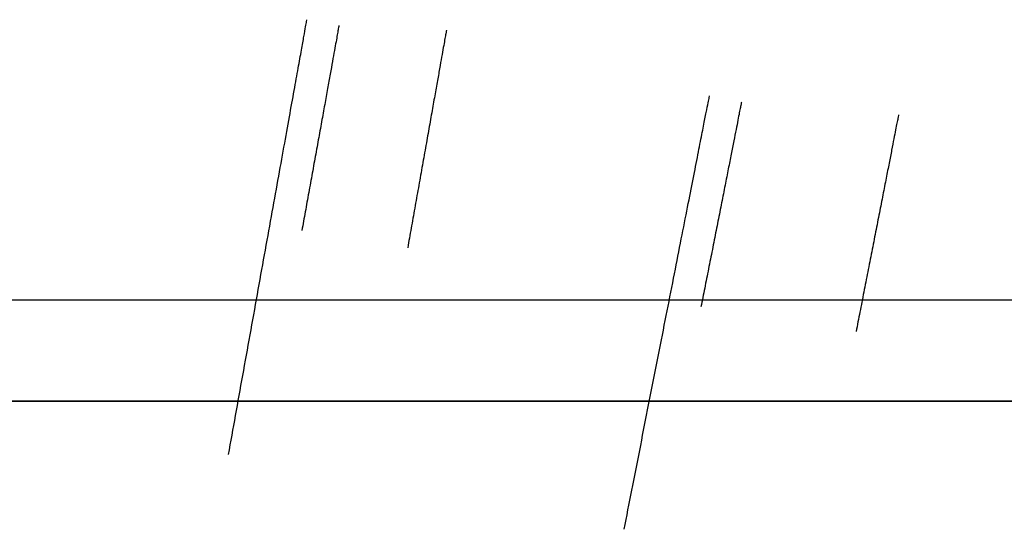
# Model space of a CAD drawing. Header units: millimetres. Extents: x -910 to 990, y -200 to 570.
# Tile 90 of 256: x 409 to 453, y 434 to 457. Entities that reach past the tile are written whole.
import ezdxf

# ---------------------------------------------------------------- set-up
doc = ezdxf.new("R2010")
doc.units = ezdxf.units.MM
for name, color, linetype, true_color in [('IGES level 19', 7, 'Continuous', 0xc0c0c0), ('IGES level 2', 7, 'Continuous', 0xc0c0c0), ('IGES level 28', 7, 'Continuous', 0xc0c0c0)]:
    doc.layers.add(name, color=color, linetype=linetype, true_color=true_color)

msp = doc.modelspace()

# ---------------------------------------------------------------- linework, layer by layer
at = {"layer": 'IGES level 19'}
for points in [[(-824.597, 444.597, 225), (16, 444.597, 225), (856.598, 444.597, 225)], [(-824.597, 444.597, 285), (16, 444.597, 285), (856.598, 444.597, 285)], [(790, 440, 225), (-15, 440, 225), (-820, 440, 225)], [(-820, 440, 285), (-15, 440, 285), (790, 440, 285)], [(790, 440, 255), (-15, 440, 255), (-820, 440, 255)], [(-820, 440, 225), (-15, 440, 225), (790, 440, 225)], [(-820, 440, 285), (-15, 440, 285), (790, 440, 285)]]:
    msp.add_open_spline(points, degree=2, dxfattribs=at)
at = {"layer": 'IGES level 2'}
for points, weights in [([(418.018, 437.586, 365), (421.57, 457.268, 365), (421.57, 457.268, 385)], [0.999999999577, 0.707106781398, 1]), ([(423.018, 457.006, 653.412), (423.025, 457.005, 662.86), (421.339, 447.723, 663.396)], [1, 0.726861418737, 1]), ([(435.942, 434.207, 365), (439.811, 453.829, 365), (439.811, 453.829, 385)], [0.999999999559, 0.707106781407, 1]), ([(441.255, 453.543, 653.396), (441.264, 453.542, 662.863), (439.423, 444.271, 663.381)], [1, 0.726223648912, 1])]:
    msp.add_rational_spline(points, weights, degree=2, dxfattribs=at)
at = {"layer": 'IGES level 28'}
for points in [[(427.889, 456.794, 375), (427.889, 456.794, 365), (426.135, 446.949, 365)], [(448.376, 452.968, 375), (448.376, 452.968, 365), (446.451, 443.155, 365)]]:
    msp.add_rational_spline(points, [1, 0.707106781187, 1], degree=2, dxfattribs=at)

doc.saveas('drawing.dxf')
